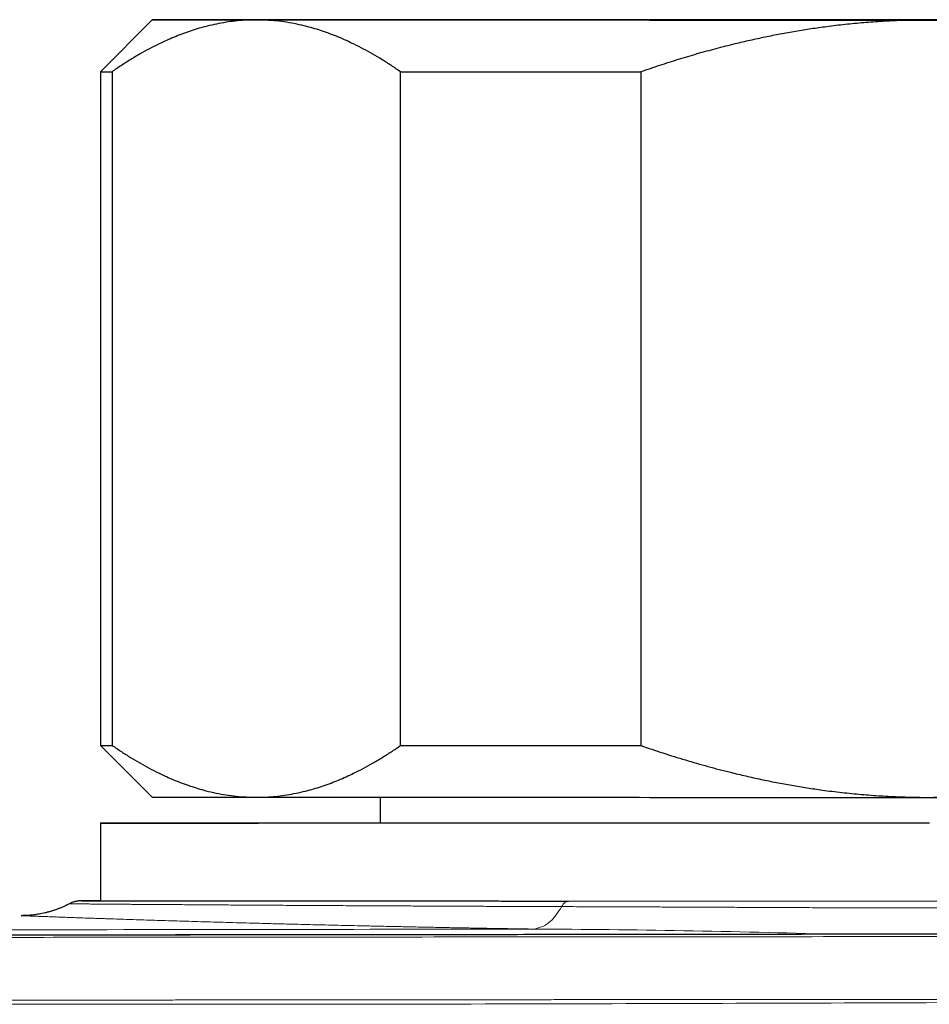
# Model space of a CAD drawing. Header units: millimetres. Extents: x 8 to 769, y 12 to 448.
# Tile 21 of 53: x 446 to 464, y 255 to 274. Entities that reach past the tile are written whole.
import ezdxf

# ---------------------------------------------------------------- set-up
doc = ezdxf.new("R2010")
doc.units = ezdxf.units.MM

msp = doc.modelspace()

# ---------------------------------------------------------------- linework, layer by layer
at = {"color": 7, "linetype": 'Continuous', "lineweight": 30}
for p, q in [((448.614, 273.895), (447.614, 272.895)), ((447.614, 272.895), (447.614, 259.895)), ((447.839, 272.895), (447.839, 259.895)), ((453.407, 259.893), (453.407, 272.893)), ((458.046, 272.892), (458.046, 259.892)), ((447.614, 259.895), (448.614, 258.895)), ((453.014, 258.893), (453.014, 258.395)), ((447.614, 258.395), (447.614, 256.895)), ((446.083, 256.609), (446.083, 256.609))]:
    msp.add_line(p, q, dxfattribs=at)
at = {"color": 7, "linetype": 'Continuous', "lineweight": 30, "flags": 128}
for points in [[(450.623, 273.897), (450.518, 273.897), (450.416, 273.897), (450.317, 273.897), (450.22, 273.897), (450.125, 273.897), (450.034, 273.897), (449.945, 273.897), (449.859, 273.897), (449.776, 273.897), (449.695, 273.897), (449.617, 273.897), (449.543, 273.897), (449.47, 273.897), (449.401, 273.896), (449.335, 273.896), (449.271, 273.896), (449.21, 273.896), (449.153, 273.896), (449.098, 273.896), (449.046, 273.896), (448.996, 273.896), (448.95, 273.896), (448.907, 273.896), (448.867, 273.896), (448.829, 273.896), (448.795, 273.896), (448.764, 273.896), (448.735, 273.896), (448.71, 273.896), (448.687, 273.896), (448.668, 273.896), (448.651, 273.896), (448.638, 273.896), (448.627, 273.896), (448.62, 273.896), (448.615, 273.895), (448.614, 273.895), (448.615, 273.895), (448.62, 273.895), (448.627, 273.895), (448.638, 273.895), (448.651, 273.895), (448.668, 273.895), (448.687, 273.895), (448.71, 273.895), (448.735, 273.895), (448.764, 273.895), (448.795, 273.895), (448.829, 273.895), (448.867, 273.895), (448.907, 273.895), (448.95, 273.895), (448.996, 273.895), (449.046, 273.895), (449.098, 273.895), (449.153, 273.895), (449.21, 273.895), (449.271, 273.895), (449.335, 273.894), (449.401, 273.894), (449.47, 273.894), (449.543, 273.894), (449.617, 273.894), (449.695, 273.894), (449.776, 273.894), (449.859, 273.894), (449.945, 273.894), (450.034, 273.894), (450.125, 273.894), (450.22, 273.894), (450.317, 273.894), (450.416, 273.894), (450.518, 273.894), (450.623, 273.894)], [(463.967, 273.898), (463.614, 273.898), (463.26, 273.898), (462.907, 273.898), (462.554, 273.898), (462.202, 273.898), (461.851, 273.898), (461.502, 273.898), (461.153, 273.898), (460.807, 273.898), (460.462, 273.898), (460.12, 273.898), (459.779, 273.898), (459.442, 273.898), (459.107, 273.898), (458.776, 273.898), (458.447, 273.898), (458.123, 273.898), (457.802, 273.898), (457.485, 273.898), (457.172, 273.898), (456.864, 273.898), (456.56, 273.898), (456.261, 273.898), (455.967, 273.898), (455.678, 273.898), (455.395, 273.898), (455.118, 273.898), (454.846, 273.898), (454.58, 273.898), (454.321, 273.898), (454.068, 273.897), (453.821, 273.897), (453.581, 273.897), (453.348, 273.897), (453.122, 273.897), (452.903, 273.897), (452.692, 273.897), (452.488, 273.897), (452.292, 273.897), (452.103, 273.897), (451.922, 273.897), (451.75, 273.897), (451.585, 273.897), (451.429, 273.897), (451.281, 273.897), (451.141, 273.897), (451.01, 273.896), (450.888, 273.896), (450.774, 273.896), (450.67, 273.896), (450.574, 273.896), (450.487, 273.896), (450.409, 273.896), (450.34, 273.896), (450.28, 273.896), (450.229, 273.896), (450.188, 273.896), (450.155, 273.896), (450.132, 273.896), (450.118, 273.896), (450.114, 273.895), (450.118, 273.895), (450.132, 273.895), (450.155, 273.895), (450.188, 273.895), (450.229, 273.895), (450.28, 273.895), (450.34, 273.895), (450.409, 273.895), (450.487, 273.895), (450.574, 273.895), (450.67, 273.895), (450.774, 273.895), (450.888, 273.894), (451.01, 273.894), (451.141, 273.894), (451.281, 273.894), (451.429, 273.894), (451.585, 273.894), (451.75, 273.894), (451.922, 273.894), (452.103, 273.894), (452.292, 273.894), (452.488, 273.894), (452.692, 273.894), (452.903, 273.894), (453.122, 273.894), (453.348, 273.894), (453.581, 273.894), (453.821, 273.893), (454.068, 273.893), (454.321, 273.893), (454.58, 273.893), (454.846, 273.893), (455.118, 273.893), (455.395, 273.893), (455.678, 273.893), (455.967, 273.893), (456.261, 273.893), (456.56, 273.893), (456.864, 273.893), (457.172, 273.893), (457.485, 273.893), (457.802, 273.893), (458.123, 273.893), (458.447, 273.893), (458.776, 273.893), (459.107, 273.893), (459.442, 273.893), (459.779, 273.893), (460.12, 273.893), (460.462, 273.893), (460.807, 273.893), (461.153, 273.893), (461.502, 273.893), (461.851, 273.893), (462.202, 273.893), (462.554, 273.893), (462.907, 273.893), (463.26, 273.893), (463.614, 273.893)], [(463.614, 273.899), (463.401, 273.899), (463.189, 273.899), (462.977, 273.899), (462.765, 273.899), (462.553, 273.899), (462.341, 273.899), (462.13, 273.899), (461.919, 273.899), (461.708, 273.899), (461.498, 273.899), (461.288, 273.899), (461.079, 273.899), (460.87, 273.899), (460.661, 273.899), (460.453, 273.899), (460.246, 273.899), (460.04, 273.899), (459.834, 273.899), (459.629, 273.899), (459.425, 273.898), (459.221, 273.898), (459.019, 273.898), (458.817, 273.898), (458.616, 273.898), (458.417, 273.898), (458.218, 273.898), (458.021, 273.898), (457.824, 273.898), (457.629, 273.898), (457.435, 273.898), (457.242, 273.898), (457.051, 273.898), (456.861, 273.898), (456.672, 273.898), (456.484, 273.898), (456.298, 273.898), (456.114, 273.898), (455.93, 273.898), (455.749, 273.898), (455.569, 273.898), (455.391, 273.898), (455.214, 273.898), (455.039, 273.898), (454.866, 273.898), (454.694, 273.898), (454.524, 273.898), (454.356, 273.898), (454.19, 273.898), (454.026, 273.898), (453.864, 273.898), (453.703, 273.898), (453.545, 273.898), (453.389, 273.898), (453.234, 273.898), (453.082, 273.898), (452.932, 273.898), (452.784, 273.898), (452.638, 273.898), (452.495, 273.898), (452.353, 273.898), (452.214, 273.898), (452.078, 273.897), (451.943, 273.897), (451.811, 273.897), (451.681, 273.897), (451.554, 273.897), (451.429, 273.897), (451.306, 273.897), (451.186, 273.897), (451.068, 273.897), (450.953, 273.897), (450.841, 273.897), (450.731, 273.897), (450.623, 273.897)], [(450.623, 273.894), (450.731, 273.894), (450.841, 273.894), (450.953, 273.894), (451.068, 273.894), (451.186, 273.894), (451.306, 273.894), (451.429, 273.894), (451.554, 273.894), (451.681, 273.894), (451.811, 273.893), (451.943, 273.893), (452.078, 273.893), (452.214, 273.893), (452.353, 273.893), (452.495, 273.893), (452.638, 273.893), (452.784, 273.893), (452.932, 273.893), (453.082, 273.893), (453.234, 273.893), (453.389, 273.893), (453.545, 273.893), (453.703, 273.893), (453.864, 273.893), (454.026, 273.893), (454.19, 273.893), (454.356, 273.893), (454.524, 273.893), (454.694, 273.893), (454.866, 273.893), (455.039, 273.893), (455.214, 273.893), (455.391, 273.893), (455.569, 273.893), (455.749, 273.893), (455.93, 273.893), (456.114, 273.893), (456.298, 273.893), (456.484, 273.893), (456.672, 273.893), (456.861, 273.893), (457.051, 273.893), (457.242, 273.893), (457.435, 273.893), (457.629, 273.893), (457.824, 273.893), (458.021, 273.893), (458.218, 273.892), (458.417, 273.892), (458.616, 273.892), (458.817, 273.892), (459.019, 273.892), (459.221, 273.892), (459.425, 273.892), (459.629, 273.892), (459.834, 273.892), (460.04, 273.892), (460.246, 273.892), (460.453, 273.892), (460.661, 273.892), (460.87, 273.892), (461.079, 273.892), (461.288, 273.892), (461.498, 273.892), (461.708, 273.892), (461.919, 273.892), (462.13, 273.892), (462.341, 273.892), (462.553, 273.892), (462.765, 273.892), (462.977, 273.892), (463.189, 273.892), (463.401, 273.892), (463.614, 273.892)], [(463.826, 273.899), (463.614, 273.899)], [(463.614, 273.893), (463.967, 273.893)], [(463.614, 273.892), (463.826, 273.892)], [(447.614, 272.895), (447.614, 272.895), (447.615, 272.895), (447.62, 272.895), (447.628, 272.895), (447.639, 272.895), (447.653, 272.895), (447.67, 272.895), (447.691, 272.895), (447.714, 272.895), (447.741, 272.895), (447.77, 272.895), (447.803, 272.895), (447.839, 272.895)], [(453.407, 272.893), (453.581, 272.893), (453.756, 272.893), (453.934, 272.893), (454.113, 272.893), (454.295, 272.893), (454.478, 272.893), (454.663, 272.893), (454.85, 272.893), (455.038, 272.893), (455.228, 272.893), (455.42, 272.893), (455.614, 272.893), (455.809, 272.892), (456.005, 272.892), (456.203, 272.892), (456.403, 272.892), (456.603, 272.892), (456.806, 272.892), (457.009, 272.892), (457.214, 272.892), (457.42, 272.892), (457.628, 272.892), (457.836, 272.892), (458.046, 272.892)], [(453.407, 259.893), (453.581, 259.893), (453.756, 259.893), (453.934, 259.893), (454.113, 259.893), (454.295, 259.893), (454.478, 259.893), (454.663, 259.893), (454.85, 259.893), (455.038, 259.893), (455.228, 259.893), (455.42, 259.893), (455.614, 259.893), (455.809, 259.892), (456.005, 259.892), (456.203, 259.892), (456.403, 259.892), (456.603, 259.892), (456.806, 259.892), (457.009, 259.892), (457.214, 259.892), (457.42, 259.892), (457.628, 259.892), (457.836, 259.892), (458.046, 259.892)], [(448.614, 258.895), (448.615, 258.895), (448.62, 258.895), (448.627, 258.895), (448.638, 258.895), (448.651, 258.895), (448.668, 258.895), (448.687, 258.895), (448.71, 258.895), (448.735, 258.895), (448.764, 258.895), (448.795, 258.895), (448.829, 258.895), (448.867, 258.895), (448.907, 258.895), (448.95, 258.895), (448.996, 258.895), (449.046, 258.895), (449.098, 258.895), (449.153, 258.895), (449.21, 258.895), (449.271, 258.895), (449.335, 258.894), (449.401, 258.894), (449.47, 258.894), (449.543, 258.894), (449.617, 258.894), (449.695, 258.894), (449.776, 258.894), (449.859, 258.894), (449.945, 258.894), (450.034, 258.894), (450.125, 258.894), (450.22, 258.894), (450.317, 258.894), (450.416, 258.894), (450.518, 258.894), (450.623, 258.894)], [(450.623, 258.894), (450.731, 258.894), (450.841, 258.894), (450.953, 258.894), (451.068, 258.894), (451.186, 258.894), (451.306, 258.894), (451.429, 258.894), (451.554, 258.894), (451.681, 258.894), (451.811, 258.893), (451.943, 258.893), (452.078, 258.893), (452.214, 258.893), (452.353, 258.893), (452.495, 258.893), (452.638, 258.893), (452.784, 258.893), (452.932, 258.893), (453.082, 258.893), (453.234, 258.893), (453.389, 258.893), (453.545, 258.893), (453.703, 258.893), (453.864, 258.893), (454.026, 258.893), (454.19, 258.893), (454.356, 258.893), (454.524, 258.893), (454.694, 258.893), (454.866, 258.893), (455.039, 258.893), (455.214, 258.893), (455.391, 258.893), (455.569, 258.893), (455.749, 258.893), (455.93, 258.893), (456.114, 258.893), (456.298, 258.893), (456.484, 258.893), (456.672, 258.893), (456.861, 258.893), (457.051, 258.893), (457.242, 258.893), (457.435, 258.893), (457.629, 258.893), (457.824, 258.893), (458.021, 258.893), (458.218, 258.892), (458.417, 258.892), (458.616, 258.892), (458.817, 258.892), (459.019, 258.892), (459.221, 258.892), (459.425, 258.892), (459.629, 258.892), (459.834, 258.892), (460.04, 258.892), (460.246, 258.892), (460.453, 258.892), (460.661, 258.892), (460.87, 258.892), (461.079, 258.892), (461.288, 258.892), (461.498, 258.892), (461.708, 258.892), (461.919, 258.892), (462.13, 258.892), (462.341, 258.892), (462.553, 258.892), (462.765, 258.892), (462.977, 258.892), (463.189, 258.892), (463.401, 258.892), (463.614, 258.892)], [(463.614, 258.892), (463.826, 258.892)], [(463.621, 258.392), (463.202, 258.392), (462.783, 258.392), (462.365, 258.392), (461.948, 258.392), (461.532, 258.392), (461.118, 258.392), (460.705, 258.392), (460.294, 258.392), (459.885, 258.392), (459.479, 258.392), (459.076, 258.392), (458.676, 258.392), (458.279, 258.392), (457.886, 258.392), (457.497, 258.392), (457.112, 258.392), (456.732, 258.392), (456.356, 258.392), (455.985, 258.392), (455.62, 258.393), (455.26, 258.393), (454.905, 258.393), (454.557, 258.393), (454.215, 258.393), (453.879, 258.393), (453.55, 258.393), (453.228, 258.393), (452.913, 258.393), (452.605, 258.393), (452.305, 258.393), (452.012, 258.393), (451.728, 258.393), (451.452, 258.393), (451.184, 258.393), (450.924, 258.393), (450.673, 258.393), (450.432, 258.394), (450.199, 258.394), (449.975, 258.394), (449.761, 258.394), (449.556, 258.394), (449.361, 258.394), (449.175, 258.394), (449, 258.394), (448.834, 258.394), (448.679, 258.394), (448.534, 258.394), (448.399, 258.394), (448.274, 258.394), (448.161, 258.395), (448.057, 258.395), (447.965, 258.395), (447.883, 258.395), (447.812, 258.395), (447.751, 258.395), (447.702, 258.395), (447.663, 258.395), (447.636, 258.395), (447.619, 258.395), (447.614, 258.395), (447.619, 258.396), (447.635, 258.396), (447.662, 258.396), (447.7, 258.396), (447.75, 258.396), (447.809, 258.396), (447.88, 258.396), (447.962, 258.396), (448.054, 258.396), (448.157, 258.396), (448.27, 258.396), (448.394, 258.396), (448.529, 258.397), (448.674, 258.397), (448.829, 258.397), (448.994, 258.397), (449.169, 258.397), (449.354, 258.397), (449.549, 258.397), (449.754, 258.397), (449.968, 258.397), (450.191, 258.397), (450.424, 258.397), (450.665, 258.397), (450.916, 258.398), (451.175, 258.398), (451.442, 258.398), (451.719, 258.398), (452.003, 258.398), (452.295, 258.398), (452.595, 258.398), (452.902, 258.398), (453.014, 258.398)]]:
    msp.add_lwpolyline(points, dxfattribs=at)
at = {"color": 7, "linetype": 'Continuous', "lineweight": 30}
msp.add_arc((447.815, 295.379), 35.484, 269.6741, 270.0386, dxfattribs=at)
at = {"color": 252, "linetype": 'Continuous', "lineweight": 0}
msp.add_arc((455.029, 35.085), 221.268, 88.25519, 89.75065, dxfattribs=at)
at = {"color": 7, "linetype": 'Continuous', "lineweight": 30}
for points, knots in [([(450.623, 273.894), (450.591, 273.894), (450.499, 273.893), (450.346, 273.885), (450.167, 273.868), (449.987, 273.842), (449.808, 273.807), (449.639, 273.767), (449.48, 273.722), (449.33, 273.674), (449.182, 273.621), (449.036, 273.563), (448.89, 273.5), (448.732, 273.426), (448.562, 273.34), (448.38, 273.239), (448.199, 273.132), (448.018, 273.017), (447.899, 272.936), (447.839, 272.895)], [0, 0, 0, 0, 0.034083, 0.097391, 0.160725, 0.224069, 0.287405, 0.350714, 0.403934, 0.457159, 0.510379, 0.562664, 0.614953, 0.667239, 0.733776, 0.800332, 0.866897, 0.933458, 1, 1, 1, 1]), ([(453.407, 272.893), (453.348, 272.933), (453.231, 273.014), (453.053, 273.127), (452.874, 273.233), (452.694, 273.333), (452.523, 273.42), (452.361, 273.497), (452.209, 273.563), (452.056, 273.623), (451.903, 273.678), (451.75, 273.726), (451.584, 273.772), (451.403, 273.814), (451.208, 273.85), (451.014, 273.875), (450.818, 273.891), (450.688, 273.893), (450.623, 273.894)], [0, 0, 0, 0, 0.065617, 0.131252, 0.19689, 0.262521, 0.328134, 0.383158, 0.438187, 0.493212, 0.547625, 0.602042, 0.656455, 0.725142, 0.793864, 0.862595, 0.931314, 1, 1, 1, 1]), ([(463.614, 273.892), (463.554, 273.892), (463.374, 273.891), (463.074, 273.884), (462.714, 273.867), (462.354, 273.841), (461.994, 273.807), (461.655, 273.766), (461.336, 273.721), (461.036, 273.673), (460.739, 273.62), (460.445, 273.562), (460.154, 273.499), (459.837, 273.425), (459.496, 273.339), (459.13, 273.238), (458.766, 273.13), (458.405, 273.015), (458.165, 272.933), (458.046, 272.892)], [0, 0, 0, 0, 0.031424, 0.094899, 0.158401, 0.221913, 0.285416, 0.348893, 0.402256, 0.455625, 0.508989, 0.561409, 0.613834, 0.666254, 0.732989, 0.799742, 0.866504, 0.933261, 1, 1, 1, 1]), ([(469.181, 272.892), (469.064, 272.933), (468.828, 273.013), (468.473, 273.126), (468.115, 273.233), (467.756, 273.332), (467.414, 273.419), (467.09, 273.496), (466.784, 273.562), (466.478, 273.622), (466.173, 273.677), (465.867, 273.725), (465.534, 273.771), (465.173, 273.813), (464.784, 273.848), (464.394, 273.873), (464.004, 273.889), (463.744, 273.891), (463.614, 273.892)], [0, 0, 0, 0, 0.065617, 0.131252, 0.19689, 0.262521, 0.328134, 0.383158, 0.438187, 0.493212, 0.547625, 0.602042, 0.656455, 0.725142, 0.793864, 0.862595, 0.931314, 1, 1, 1, 1]), ([(447.839, 259.895), (447.898, 259.855), (448.016, 259.774), (448.194, 259.661), (448.372, 259.554), (448.552, 259.455), (448.723, 259.367), (448.885, 259.291), (449.038, 259.225), (449.191, 259.165), (449.344, 259.11), (449.496, 259.062), (449.663, 259.015), (449.843, 258.973), (450.038, 258.938), (450.233, 258.913), (450.428, 258.897), (450.558, 258.895), (450.623, 258.894)], [0, 0, 0, 0, 0.065617, 0.131252, 0.19689, 0.262521, 0.328134, 0.383158, 0.438187, 0.493212, 0.547625, 0.602042, 0.656455, 0.725142, 0.793864, 0.862595, 0.931314, 1, 1, 1, 1]), ([(450.623, 258.894), (450.655, 258.894), (450.748, 258.895), (450.9, 258.903), (451.08, 258.92), (451.259, 258.946), (451.438, 258.981), (451.608, 259.021), (451.767, 259.066), (451.916, 259.114), (452.064, 259.167), (452.211, 259.225), (452.356, 259.288), (452.514, 259.361), (452.684, 259.448), (452.866, 259.548), (453.048, 259.656), (453.228, 259.77), (453.347, 259.852), (453.407, 259.893)], [0, 0, 0, 0, 0.034083, 0.097391, 0.160725, 0.224069, 0.287405, 0.350714, 0.403934, 0.457159, 0.510379, 0.562664, 0.614953, 0.667239, 0.733776, 0.800332, 0.866897, 0.933458, 1, 1, 1, 1]), ([(458.046, 259.892), (458.188, 259.844), (458.474, 259.746), (458.906, 259.612), (459.34, 259.487), (459.73, 259.386), (460.073, 259.304), (460.369, 259.238), (460.665, 259.178), (460.961, 259.124), (461.257, 259.075), (461.579, 259.028), (461.928, 258.985), (462.304, 258.948), (462.681, 258.92), (463.058, 258.901), (463.369, 258.893), (463.554, 258.892), (463.614, 258.892)], [0, 0, 0, 0, 0.079536, 0.159092, 0.238644, 0.318175, 0.371508, 0.424845, 0.478178, 0.530957, 0.58374, 0.636519, 0.702911, 0.769333, 0.835765, 0.902185, 0.968576, 1, 1, 1, 1]), ([(463.614, 258.892), (463.738, 258.893), (463.986, 258.895), (464.358, 258.909), (464.729, 258.932), (465.1, 258.964), (465.45, 259.003), (465.78, 259.047), (466.089, 259.094), (466.396, 259.147), (466.699, 259.205), (467, 259.269), (467.327, 259.344), (467.68, 259.432), (468.059, 259.536), (468.435, 259.647), (468.81, 259.765), (469.058, 259.85), (469.181, 259.892)], [0, 0, 0, 0, 0.065449, 0.130926, 0.196415, 0.261894, 0.327345, 0.382403, 0.437466, 0.492525, 0.54654, 0.60056, 0.654576, 0.723644, 0.792733, 0.861832, 0.930927, 1, 1, 1, 1]), ([(447.252, 256.896), (447.251, 256.896), (447.247, 256.896), (447.243, 256.895), (447.237, 256.895), (447.234, 256.895), (447.23, 256.895), (447.227, 256.895), (447.222, 256.895), (447.218, 256.895), (447.212, 256.894), (447.204, 256.894), (447.195, 256.893), (447.184, 256.892), (447.171, 256.89), (447.153, 256.887), (447.13, 256.883), (447.105, 256.876), (447.077, 256.867), (447.049, 256.856), (447.027, 256.846), (447.015, 256.84), (447.012, 256.838)], [0, 0, 0, 0, 0.108175, 0.411337, 0.519787, 0.58616, 0.62491, 0.654378, 0.677718, 0.696744, 0.71307, 0.728175, 0.743144, 0.75924, 0.778263, 0.802148, 0.832405, 0.867989, 0.906186, 0.946162, 0.987566, 1, 1, 1, 1]), ([(447.252, 256.895), (447.254, 256.895), (447.259, 256.895), (447.274, 256.895), (447.295, 256.895), (447.322, 256.895), (447.357, 256.895), (447.402, 256.895), (447.459, 256.895), (447.525, 256.895), (447.6, 256.895), (447.682, 256.895), (447.771, 256.895), (447.866, 256.895), (447.969, 256.894), (448.079, 256.894), (448.191, 256.894), (448.303, 256.894), (448.414, 256.894), (448.529, 256.894), (448.648, 256.894), (448.772, 256.894), (448.913, 256.894), (449.072, 256.894), (449.251, 256.894), (449.438, 256.894), (449.633, 256.894), (449.831, 256.894), (450.034, 256.894), (450.24, 256.893), (450.452, 256.893), (450.671, 256.893), (450.884, 256.893), (451.09, 256.893), (451.288, 256.893), (451.489, 256.893), (451.694, 256.893), (451.901, 256.893), (452.131, 256.893), (452.386, 256.893), (452.666, 256.893), (452.952, 256.893), (453.244, 256.893), (453.537, 256.893), (453.83, 256.893), (454.124, 256.893), (454.423, 256.893), (454.726, 256.893), (455.034, 256.893), (455.349, 256.892), (455.668, 256.892), (455.992, 256.892), (456.319, 256.892), (456.541, 256.892), (456.651, 256.892)], [0, 0, 0, 0, 0.011883, 0.028686, 0.04523, 0.061775, 0.078319, 0.099357, 0.120405, 0.141455, 0.162502, 0.183541, 0.203626, 0.223719, 0.243814, 0.263907, 0.283992, 0.300864, 0.317738, 0.33461, 0.35122, 0.367832, 0.384442, 0.40557, 0.426707, 0.447846, 0.468982, 0.49011, 0.510208, 0.530314, 0.550421, 0.570527, 0.590625, 0.607507, 0.62439, 0.641272, 0.657894, 0.674517, 0.691139, 0.712273, 0.733415, 0.75456, 0.775702, 0.796836, 0.817021, 0.837213, 0.857408, 0.8776, 0.897785, 0.918223, 0.938668, 0.959116, 0.979562, 1, 1, 1, 1]), ([(447.614, 256.896), (447.596, 256.896), (447.551, 256.896), (447.49, 256.896), (447.428, 256.896), (447.376, 256.896), (447.333, 256.896), (447.298, 256.896), (447.273, 256.896), (447.259, 256.896), (447.256, 256.896), (447.255, 256.896)], [0, 0, 0, 0, 0.088789, 0.220113, 0.351455, 0.48278, 0.614051, 0.739274, 0.864544, 0.98983, 1, 1, 1, 1]), ([(447.012, 256.838), (447.012, 256.838), (446.992, 256.828), (446.953, 256.808), (446.895, 256.781), (446.836, 256.756), (446.778, 256.733), (446.719, 256.713), (446.66, 256.694), (446.602, 256.677), (446.544, 256.663), (446.487, 256.65), (446.431, 256.64), (446.377, 256.631), (446.325, 256.624), (446.276, 256.618), (446.233, 256.615), (446.196, 256.612), (446.165, 256.611), (446.14, 256.61), (446.121, 256.61), (446.105, 256.609), (446.092, 256.609), (446.086, 256.609), (446.083, 256.609)], [0, 0, 0, 0, 0.001427, 0.067907, 0.133847, 0.199196, 0.263892, 0.327863, 0.391022, 0.453261, 0.514444, 0.574395, 0.632868, 0.689491, 0.743655, 0.794295, 0.839743, 0.878329, 0.909764, 0.935198, 0.956153, 0.973988, 0.989826, 1, 1, 1, 1]), ([(474.933, 256.268), (474.54, 256.268), (473.457, 256.266), (471.749, 256.264), (469.855, 256.261), (468.107, 256.258), (466.408, 256.256), (464.699, 256.254), (462.904, 256.251), (461.058, 256.249), (459.177, 256.247), (457.302, 256.245), (455.434, 256.242), (453.572, 256.24), (451.717, 256.239), (449.867, 256.237), (448.016, 256.235), (446.102, 256.234), (444.075, 256.232), (441.871, 256.23), (439.447, 256.228), (436.679, 256.226), (433.957, 256.224), (431.486, 256.223), (429.417, 256.221), (427.379, 256.22), (425.196, 256.218), (422.793, 256.216), (420.042, 256.213), (416.566, 256.21), (413.082, 256.207), (409.849, 256.204), (407.398, 256.202), (405.172, 256.2), (403.134, 256.199), (401.236, 256.197), (399.446, 256.196), (397.687, 256.195), (395.949, 256.194), (394.229, 256.193), (392.58, 256.193), (390.991, 256.192), (389.676, 256.192), (388.889, 256.191), (388.614, 256.191)], [0, 0, 0, 0, 0.013656, 0.037644, 0.059401, 0.079532, 0.098419, 0.118462, 0.13896, 0.160831, 0.182626, 0.204346, 0.22599, 0.247561, 0.269059, 0.290485, 0.31184, 0.333404, 0.356992, 0.382303, 0.409995, 0.441207, 0.478484, 0.504609, 0.527061, 0.550369, 0.575449, 0.602908, 0.633905, 0.671045, 0.723714, 0.754978, 0.78339, 0.808901, 0.832336, 0.854213, 0.874867, 0.894528, 0.915355, 0.935237, 0.9543, 0.972665, 0.990429, 1, 1, 1, 1])]:
    msp.add_open_spline(points, degree=3, knots=knots, dxfattribs=at)
at = {"color": 252, "linetype": 'Continuous', "lineweight": 0}
for points, knots in [([(447.255, 256.896), (447.252, 256.896), (447.244, 256.895), (447.244, 256.895), (447.246, 256.895), (447.251, 256.895), (447.252, 256.895)], [0, 0, 0, 0, 0.305853, 0.63861, 0.918127, 1, 1, 1, 1]), ([(456.651, 256.892), (456.769, 256.892), (457.004, 256.892), (457.361, 256.892), (457.721, 256.892), (458.085, 256.892), (458.433, 256.892), (458.763, 256.892), (459.076, 256.892), (459.389, 256.892), (459.702, 256.892), (460.014, 256.892), (460.357, 256.892), (460.731, 256.892), (461.137, 256.892), (461.545, 256.892), (461.954, 256.892), (462.366, 256.892), (462.781, 256.892), (463.198, 256.892), (463.615, 256.892), (464.033, 256.892), (464.452, 256.892), (464.87, 256.892), (465.285, 256.892), (465.703, 256.892), (466.127, 256.892), (466.556, 256.892), (466.983, 256.892), (467.402, 256.892), (467.813, 256.892), (468.216, 256.892), (468.615, 256.892), (469.011, 256.892), (469.404, 256.892), (469.793, 256.892), (470.178, 256.892), (470.538, 256.892), (470.873, 256.892), (471.185, 256.892), (471.492, 256.892), (471.797, 256.892), (471.996, 256.892), (472.096, 256.893)], [0, 0, 0, 0, 0.024094, 0.048198, 0.072305, 0.096409, 0.120503, 0.140769, 0.161038, 0.181304, 0.201204, 0.221106, 0.241007, 0.266557, 0.29212, 0.317686, 0.343249, 0.3688, 0.394724, 0.420657, 0.446589, 0.472513, 0.498605, 0.524697, 0.550461, 0.576226, 0.60323, 0.630243, 0.657257, 0.68426, 0.710187, 0.736122, 0.762057, 0.787984, 0.813911, 0.839848, 0.865784, 0.891711, 0.913364, 0.935024, 0.956687, 0.978347, 1, 1, 1, 1]), ([(456.519, 256.784), (456.419, 256.784), (456.219, 256.785), (455.922, 256.786), (455.608, 256.787), (455.278, 256.788), (454.934, 256.79), (454.595, 256.791), (454.261, 256.793), (453.931, 256.794), (453.605, 256.796), (453.283, 256.797), (452.967, 256.799), (452.658, 256.8), (452.366, 256.802), (452.089, 256.803), (451.828, 256.805), (451.573, 256.806), (451.323, 256.808), (451.092, 256.809), (450.88, 256.81), (450.684, 256.812), (450.494, 256.813), (450.31, 256.814), (450.131, 256.815), (449.94, 256.816), (449.74, 256.818), (449.532, 256.819), (449.332, 256.82), (449.139, 256.822), (448.957, 256.823), (448.786, 256.824), (448.624, 256.825), (448.47, 256.826), (448.324, 256.827), (448.192, 256.828), (448.074, 256.829), (447.968, 256.83), (447.868, 256.831), (447.774, 256.832), (447.686, 256.832), (447.596, 256.833), (447.505, 256.834), (447.416, 256.834), (447.336, 256.835), (447.264, 256.836), (447.203, 256.836), (447.15, 256.837), (447.107, 256.837), (447.071, 256.837), (447.044, 256.838), (447.026, 256.838), (447.015, 256.838), (447.011, 256.838), (447.012, 256.838), (447.012, 256.838)], [0, 0, 0, 0, 0.0177608, 0.0355233, 0.0532841, 0.0746303, 0.0959859, 0.1173447, 0.1387003, 0.1600465, 0.1817127, 0.2033886, 0.2250678, 0.2467437, 0.2684098, 0.2879506, 0.3074985, 0.3270488, 0.3465968, 0.3661375, 0.3825511, 0.3989661, 0.4153797, 0.4315412, 0.4477041, 0.4638657, 0.4844111, 0.5049647, 0.5255212, 0.5460749, 0.5666202, 0.5861671, 0.6057212, 0.6252776, 0.6448317, 0.6643786, 0.6807967, 0.6972162, 0.7136344, 0.7298015, 0.74597, 0.7621371, 0.7826836, 0.8032384, 0.8237959, 0.8443507, 0.8648972, 0.8845015, 0.904113, 0.9237269, 0.9433384, 0.9629427, 0.9794092, 0.995877, 1, 1, 1, 1]), ([(455.992, 256.35), (456.099, 256.38), (456.289, 256.433), (456.449, 256.677), (456.519, 256.784)], [0, 0, 0, 0, 0.563998, 1, 1, 1, 1]), ([(472.253, 256.79), (472.182, 256.789), (472.039, 256.789), (471.823, 256.788), (471.604, 256.787), (471.34, 256.786), (471.027, 256.784), (470.666, 256.783), (470.3, 256.781), (469.931, 256.779), (469.564, 256.777), (469.201, 256.775), (468.841, 256.773), (468.479, 256.771), (468.154, 256.77), (467.868, 256.768), (467.574, 256.767), (467.232, 256.765), (466.84, 256.763), (466.446, 256.762), (466.057, 256.76), (465.672, 256.759), (465.292, 256.758), (464.91, 256.758), (464.524, 256.757), (464.136, 256.757), (463.738, 256.757), (463.33, 256.758), (462.913, 256.758), (462.495, 256.759), (462.08, 256.761), (461.666, 256.762), (461.254, 256.764), (460.844, 256.765), (460.442, 256.767), (460.048, 256.769), (459.663, 256.771), (459.277, 256.773), (458.892, 256.775), (458.507, 256.776), (458.122, 256.778), (457.738, 256.779), (457.355, 256.781), (457.025, 256.782), (456.746, 256.783), (456.595, 256.783), (456.519, 256.784)], [0, 0, 0, 0, 0.015229, 0.030458, 0.045701, 0.060944, 0.085403, 0.109874, 0.134348, 0.158819, 0.183279, 0.206437, 0.229602, 0.252766, 0.275925, 0.291453, 0.30698, 0.331366, 0.35576, 0.380153, 0.404539, 0.427817, 0.451099, 0.474377, 0.498017, 0.521659, 0.545298, 0.57075, 0.596209, 0.621669, 0.64712, 0.67239, 0.697667, 0.722944, 0.748213, 0.772339, 0.796468, 0.820593, 0.845119, 0.869649, 0.894174, 0.919269, 0.944368, 0.969463, 0.984732, 1, 1, 1, 1]), ([(455.981, 256.35), (455.907, 256.352), (455.756, 256.354), (455.529, 256.358), (455.301, 256.361), (455.046, 256.366), (454.765, 256.371), (454.459, 256.376), (454.157, 256.382), (453.858, 256.388), (453.563, 256.394), (453.271, 256.4), (452.984, 256.406), (452.71, 256.412), (452.449, 256.418), (452.201, 256.424), (451.956, 256.429), (451.715, 256.435), (451.479, 256.441), (451.264, 256.446), (451.07, 256.451), (450.897, 256.456), (450.727, 256.46), (450.525, 256.466), (450.296, 256.472), (450.041, 256.479), (449.793, 256.486), (449.551, 256.493), (449.317, 256.5), (449.09, 256.507), (448.869, 256.514), (448.655, 256.52), (448.449, 256.527), (448.251, 256.533), (448.061, 256.539), (447.902, 256.544), (447.771, 256.549), (447.666, 256.552), (447.565, 256.556), (447.446, 256.56), (447.313, 256.564), (447.17, 256.569), (447.035, 256.574), (446.908, 256.578), (446.791, 256.583), (446.696, 256.586), (446.622, 256.589), (446.565, 256.591), (446.51, 256.593), (446.45, 256.595), (446.386, 256.597), (446.321, 256.6), (446.264, 256.602), (446.22, 256.604), (446.186, 256.605), (446.16, 256.606), (446.138, 256.607), (446.12, 256.608), (446.106, 256.608), (446.094, 256.609), (446.087, 256.609), (446.083, 256.609), (446.083, 256.609), (446.083, 256.609)], [0, 0, 0, 0, 0.012489, 0.025529, 0.03858, 0.051631, 0.069649, 0.087671, 0.105692, 0.12371, 0.141851, 0.159995, 0.17814, 0.19628, 0.212739, 0.229199, 0.245658, 0.262169, 0.278681, 0.295192, 0.307878, 0.320565, 0.333262, 0.345958, 0.366173, 0.386391, 0.406605, 0.426915, 0.447228, 0.467537, 0.488081, 0.508627, 0.529171, 0.549812, 0.570456, 0.591098, 0.603857, 0.616616, 0.629385, 0.642154, 0.66277, 0.683388, 0.704004, 0.724715, 0.745429, 0.76614, 0.778516, 0.790892, 0.803278, 0.815663, 0.834759, 0.853856, 0.872984, 0.892113, 0.905115, 0.918117, 0.931129, 0.944142, 0.95687, 0.969599, 0.982337, 0.995075, 1, 1, 1, 1]), ([(407.614, 256.301), (412.293, 256.304), (421.651, 256.309), (437.78, 256.325), (449.223, 256.341), (455.991, 256.35)], [0, 0, 0, 0, 0.2900576, 0.5801152, 1, 1, 1, 1]), ([(474.933, 256.268), (474.733, 256.268), (473.734, 256.266), (471.936, 256.264), (469.538, 256.26), (467.139, 256.257), (464.741, 256.253), (462.076, 256.25), (459.144, 256.246), (455.946, 256.243), (452.747, 256.239), (449.548, 256.236), (446.349, 256.234), (443.149, 256.231), (439.95, 256.229), (436.75, 256.226), (433.55, 256.224), (430.35, 256.222), (427.15, 256.219), (424.036, 256.217), (421.006, 256.214), (417.571, 256.211), (413.645, 256.207), (409.719, 256.204), (406.284, 256.201), (403.339, 256.199), (400.394, 256.197), (397.449, 256.195), (394.504, 256.193), (391.559, 256.192), (389.595, 256.191), (388.614, 256.191)], [0, 0, 0, 0, 0.0069487, 0.0347437, 0.0625387, 0.0903339, 0.1181291, 0.1459245, 0.1829845, 0.2200446, 0.2571056, 0.2941665, 0.331229, 0.3682892, 0.4053495, 0.4424074, 0.4794742, 0.516541, 0.553608, 0.5906749, 0.6247847, 0.6588945, 0.7100593, 0.761224, 0.7953339, 0.8294438, 0.8635545, 0.8976652, 0.9317759, 0.9658879, 1, 1, 1, 1]), ([(388.614, 256.146), (389.369, 256.146), (390.88, 256.146), (393.147, 256.147), (395.414, 256.148), (397.681, 256.149), (400.137, 256.151), (402.781, 256.153), (405.615, 256.155), (408.448, 256.158), (411.848, 256.161), (415.815, 256.165), (420.348, 256.169), (424.882, 256.172), (429.416, 256.176), (434.327, 256.18), (439.616, 256.185), (445.283, 256.19), (450.241, 256.194), (454.491, 256.198), (458.033, 256.201), (461.574, 256.204), (465.116, 256.207), (468.658, 256.21), (472.2, 256.212), (475.743, 256.214), (478.104, 256.215), (479.285, 256.215)], [0, 0, 0, 0, 0.024996, 0.049992, 0.074989, 0.099986, 0.124982, 0.156233, 0.187485, 0.218737, 0.249989, 0.29999, 0.349992, 0.399994, 0.449995, 0.499997, 0.562497, 0.624997, 0.687497, 0.726559, 0.765623, 0.804686, 0.843749, 0.882812, 0.921875, 0.960937, 1, 1, 1, 1]), ([(388.614, 254.935), (388.941, 254.935), (389.595, 254.935), (390.573, 254.935), (391.544, 254.935), (392.508, 254.935), (393.464, 254.936), (394.392, 254.936), (395.293, 254.936), (396.168, 254.937), (397.036, 254.937), (397.897, 254.938), (398.89, 254.938), (400.015, 254.939), (401.272, 254.94), (402.524, 254.941), (403.776, 254.942), (405.032, 254.943), (406.154, 254.944), (407.145, 254.945), (408.005, 254.946), (408.872, 254.947), (409.747, 254.948), (410.625, 254.948), (411.507, 254.949), (412.393, 254.95), (413.287, 254.951), (414.126, 254.952), (414.91, 254.952), (415.633, 254.953), (416.355, 254.954), (417.072, 254.955), (417.732, 254.955), (418.333, 254.956), (418.875, 254.956), (419.41, 254.957), (419.939, 254.957), (420.52, 254.958), (421.155, 254.958), (421.845, 254.959), (422.53, 254.959), (423.213, 254.96), (423.898, 254.96), (424.538, 254.961), (425.134, 254.961), (425.687, 254.962), (426.248, 254.962), (426.817, 254.963), (427.396, 254.963), (428.008, 254.964), (428.652, 254.964), (429.326, 254.965), (429.908, 254.965), (430.395, 254.965), (430.785, 254.966), (431.167, 254.966), (431.527, 254.966), (431.865, 254.967), (432.181, 254.967), (432.487, 254.967), (432.784, 254.967), (433.071, 254.968), (433.35, 254.968), (433.62, 254.968), (433.895, 254.968), (434.174, 254.968), (434.458, 254.969), (434.735, 254.969), (435.006, 254.969), (435.297, 254.969), (435.608, 254.97), (435.939, 254.97), (436.299, 254.97), (436.687, 254.971), (437.104, 254.971), (437.513, 254.971), (437.972, 254.972), (438.482, 254.972), (439.044, 254.973), (439.601, 254.973), (440.156, 254.974), (440.677, 254.974), (441.164, 254.974), (441.62, 254.975), (442.08, 254.975), (442.512, 254.976), (442.917, 254.976), (443.295, 254.976), (443.679, 254.977), (444.044, 254.977), (444.39, 254.977), (444.716, 254.978), (445.05, 254.978), (445.391, 254.978), (445.716, 254.979), (446.024, 254.979), (446.314, 254.979), (446.611, 254.979), (446.917, 254.98), (447.238, 254.98), (447.576, 254.98), (447.931, 254.981), (448.297, 254.981), (448.675, 254.981), (449.062, 254.982), (449.452, 254.982), (449.843, 254.982), (450.234, 254.983), (450.63, 254.983), (451.031, 254.983), (451.473, 254.984), (451.952, 254.984), (452.468, 254.985), (452.98, 254.985), (453.486, 254.986), (453.984, 254.986), (454.472, 254.987), (454.949, 254.987), (455.416, 254.987), (455.871, 254.988), (456.315, 254.988), (456.749, 254.989), (457.17, 254.989), (457.579, 254.989), (457.976, 254.99), (458.365, 254.99), (458.77, 254.99), (459.19, 254.991), (459.624, 254.991), (460.048, 254.991), (460.464, 254.992), (460.872, 254.992), (461.299, 254.992), (461.743, 254.993), (462.206, 254.993), (462.659, 254.994), (463.105, 254.994), (463.587, 254.994), (464.106, 254.995), (464.66, 254.995), (465.219, 254.996), (465.785, 254.996), (466.358, 254.996), (466.923, 254.997), (467.481, 254.997), (468.033, 254.998), (468.58, 254.998), (469.123, 254.998), (469.764, 254.999), (470.502, 254.999), (471.34, 255), (472.176, 255), (472.957, 255.001), (473.684, 255.001), (474.36, 255.002), (475.042, 255.002), (475.73, 255.002), (476.346, 255.003), (476.889, 255.003), (477.358, 255.003), (477.833, 255.003), (478.316, 255.004), (478.807, 255.004), (479.137, 255.004), (479.304, 255.004)], [0, 0, 0, 0, 0.010831, 0.021621, 0.032341, 0.042972, 0.053503, 0.06393, 0.073667, 0.083315, 0.092881, 0.102373, 0.1118, 0.12573, 0.139575, 0.153373, 0.167164, 0.180991, 0.194894, 0.204303, 0.213779, 0.223334, 0.232979, 0.242723, 0.252394, 0.262164, 0.272026, 0.281962, 0.289946, 0.297936, 0.305907, 0.313826, 0.321657, 0.327725, 0.333708, 0.339607, 0.345427, 0.351178, 0.358848, 0.366439, 0.373981, 0.381507, 0.389051, 0.396645, 0.402671, 0.408765, 0.414944, 0.42122, 0.4276, 0.434087, 0.441463, 0.448915, 0.45637, 0.460726, 0.465025, 0.469245, 0.473366, 0.476949, 0.480432, 0.483809, 0.487079, 0.490245, 0.493314, 0.496293, 0.499191, 0.502406, 0.505534, 0.508584, 0.511563, 0.514479, 0.518213, 0.521861, 0.525434, 0.530118, 0.534705, 0.539211, 0.543651, 0.549906, 0.556085, 0.56222, 0.568338, 0.574466, 0.579444, 0.584459, 0.589527, 0.594665, 0.598761, 0.602921, 0.607154, 0.611473, 0.614998, 0.618594, 0.62227, 0.626036, 0.629902, 0.633018, 0.63621, 0.639487, 0.642856, 0.646325, 0.650119, 0.654036, 0.658074, 0.662233, 0.666511, 0.6709, 0.675132, 0.679443, 0.683821, 0.68825, 0.692712, 0.698423, 0.704123, 0.709779, 0.715364, 0.720857, 0.726243, 0.731513, 0.73665, 0.741667, 0.746564, 0.751345, 0.756013, 0.760494, 0.764877, 0.769166, 0.773368, 0.778261, 0.783045, 0.787726, 0.792313, 0.79681, 0.801224, 0.80642, 0.811513, 0.816512, 0.821425, 0.826257, 0.832475, 0.838578, 0.84458, 0.850985, 0.857295, 0.86352, 0.86967, 0.875755, 0.881784, 0.887765, 0.893707, 0.902982, 0.912209, 0.921416, 0.930633, 0.938035, 0.94548, 0.952985, 0.960572, 0.968261, 0.973363, 0.978527, 0.983761, 0.989077, 0.994488, 1, 1, 1, 1]), ([(479.304, 254.993), (478.604, 254.991), (477.204, 254.986), (474.871, 254.977), (472.304, 254.966), (469.505, 254.954), (466.239, 254.94), (462.506, 254.926), (458.255, 254.912), (453.952, 254.902), (449.596, 254.897), (445.241, 254.901), (440.885, 254.912), (436.529, 254.923), (432.173, 254.93), (427.818, 254.927), (423.946, 254.92), (420.558, 254.913), (417.654, 254.908), (414.75, 254.905), (411.847, 254.903), (408.943, 254.902), (406.04, 254.902), (403.378, 254.903), (400.958, 254.903), (398.78, 254.904), (396.601, 254.904), (394.504, 254.905), (392.487, 254.905), (390.55, 254.906), (389.259, 254.906), (388.614, 254.906)], [0, 0, 0, 0, 0.023151, 0.046302, 0.07717, 0.108038, 0.138905, 0.185208, 0.231511, 0.279541, 0.32757, 0.3756, 0.42363, 0.47166, 0.51969, 0.56772, 0.61575, 0.64777, 0.67979, 0.71181, 0.74383, 0.77585, 0.80787, 0.83989, 0.863906, 0.887921, 0.911937, 0.935953, 0.957302, 0.978651, 1, 1, 1, 1])]:
    msp.add_open_spline(points, degree=3, knots=knots, dxfattribs=at)
msp.add_open_spline([(456.651, 256.892), (456.627, 256.887), (456.579, 256.878), (456.539, 256.815), (456.519, 256.784)], degree=3, dxfattribs=at)

doc.saveas('drawing.dxf')
